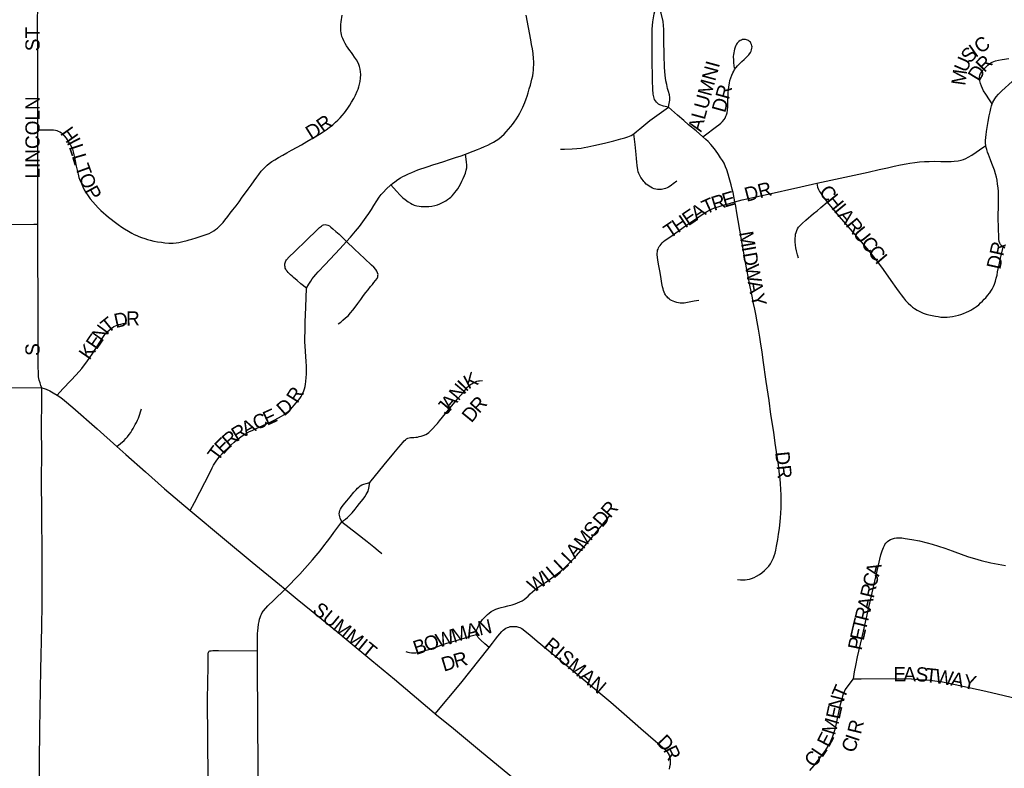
# Model space of a CAD drawing. Header units: feet. Extents: x 2113747 to 2516209, y 960708 to 1356798.
# Tile 69 of 206: x 2284900 to 2288369, y 1148190 to 1150828. Entities that reach past the tile are written whole.
import ezdxf

# ---------------------------------------------------------------- set-up
doc = ezdxf.new("R2010")
doc.units = ezdxf.units.FT
doc.header["$LTSCALE"] = 50
doc.header["$MEASUREMENT"] = 0
for name, color, linetype in [('0_Xref', 7, 'Continuous'), ('GM_X_City_Street', 251, 'Continuous'), ('GM_X_City_Street_Text', 251, 'Continuous')]:
    doc.layers.add(name, color=color, linetype=linetype)
doc.styles.add('Styledgn030', font='dgn030.shx')

# ---------------------------------------------------------------- blocks, each defined once
blk = doc.blocks.new('POR')
at = {"layer": 'GM_X_City_Street', "flags": 128}
for points in [[(2287185.4, 1150519.6), (2287168.4, 1150523.5), (2287155, 1150528.3), (2287150.9, 1150530.9), (2287147.6, 1150533.5), (2287143.6, 1150537.2), (2287139.8, 1150541.8), (2287137, 1150546.5), (2287135.1, 1150551.6), (2287132, 1150566.1), (2287130, 1150582.9), (2287129.1, 1150613.7), (2287129.1, 1150635.2), (2287128.6, 1150672.8), (2287128.2, 1150700.1), (2287128.3, 1150729.2), (2287128.5, 1150753.3), (2287128.3, 1150774.8), (2287128.3, 1150794.7), (2287130, 1150820.7), (2287135.2, 1150849.4), (2287148, 1150892)], [(2287185.4, 1150519.6), (2287188.4, 1150533.1), (2287190.1, 1150544.4), (2287190.1, 1150553.9), (2287189, 1150562.9), (2287185.5, 1150575), (2287182.5, 1150585.9), (2287179.4, 1150599.3), (2287176.4, 1150613.2), (2287173.9, 1150632.3), (2287171.8, 1150659.6), (2287170.1, 1150704.8), (2287169.9, 1150755.1), (2287169.2, 1150794.2), (2287166.4, 1150822), (2287160.4, 1150850.7), (2287148, 1150892)], [(2284963.8, 1150439.6), (2284963.8, 1150610.3), (2284963.9, 1150689.2), (2284963.3, 1150820.6), (2284964, 1150875.2)], [(2285496.7, 1150051.9), (2285506.2, 1150054.4), (2285521.3, 1150059.2), (2285536.1, 1150063.9), (2285546.5, 1150067.4), (2285557.4, 1150071.3), (2285567, 1150075.2), (2285575.9, 1150079.7), (2285583.4, 1150084), (2285589.8, 1150088.5), (2285596.5, 1150093.9), (2285603, 1150099.5), (2285608.7, 1150105.2), (2285616.5, 1150113.8), (2285623, 1150122.1), (2285633, 1150134.7), (2285641.7, 1150146), (2285651.2, 1150158.6), (2285662.1, 1150172.5), (2285673, 1150186.3), (2285684.2, 1150202.4), (2285695.6, 1150217.6), (2285705.1, 1150230.5), (2285715.1, 1150244.9), (2285725.9, 1150259.9), (2285735.1, 1150272.7), (2285742.5, 1150283.1), (2285751.2, 1150294.2), (2285757.7, 1150301.8), (2285764.4, 1150308.7), (2285772, 1150315.7), (2285779.3, 1150321.6), (2285788.5, 1150327.9), (2285799, 1150334.8), (2285812, 1150342.6), (2285827.2, 1150351.3), (2285840.9, 1150359), (2285857.2, 1150367.8), (2285877.1, 1150378.6), (2285892.3, 1150387.3), (2285911.4, 1150398.6), (2285926.2, 1150407.2), (2285944.5, 1150418.1), (2285956.2, 1150425), (2285968.7, 1150432.9), (2285979.6, 1150440.2), (2285990.3, 1150447.7), (2286001.8, 1150456.7), (2286013.1, 1150466.5), (2286021.3, 1150474.1), (2286029.2, 1150481.9), (2286036.5, 1150490.2), (2286044.4, 1150499.7), (2286050.4, 1150508.4), (2286055.6, 1150516.1), (2286062.6, 1150527), (2286069.1, 1150537.9), (2286077, 1150550.9), (2286082.6, 1150561.8), (2286089.2, 1150575.9), (2286092.2, 1150583.9), (2286094.7, 1150591.3), (2286097.4, 1150600.8), (2286099.6, 1150610.8), (2286100.8, 1150621.6), (2286101.5, 1150634.6), (2286100.9, 1150644.7), (2286099.5, 1150654.2), (2286097.4, 1150663), (2286095, 1150669.8), (2286091.1, 1150678.8), (2286086.6, 1150686.4), (2286080.1, 1150696), (2286073.5, 1150705.5), (2286068.8, 1150712), (2286063.4, 1150719.3), (2286057.5, 1150727.7), (2286051.9, 1150736.3), (2286046.9, 1150743.8), (2286041.9, 1150753.3), (2286038.1, 1150761.4), (2286035.4, 1150769.4), (2286033.6, 1150775.9), (2286032.3, 1150782), (2286031.5, 1150788.4), (2286031.1, 1150795), (2286031.1, 1150802.9), (2286031.5, 1150811.1), (2286032.4, 1150821), (2286035.7, 1150843.8)], [(2286470.1, 1150354.3), (2286497.1, 1150364.4), (2286512.4, 1150370.5), (2286524.1, 1150375.3), (2286537.5, 1150380.9), (2286549.7, 1150386.5), (2286559.4, 1150391.5), (2286569.2, 1150396.9), (2286578.8, 1150402.6), (2286587.9, 1150408.7), (2286597.9, 1150416.9), (2286606.6, 1150425.1), (2286614.4, 1150433.4), (2286622.2, 1150442.1), (2286629.9, 1150451.8), (2286635.7, 1150459), (2286641.8, 1150466.8), (2286649.9, 1150478.2), (2286656.6, 1150488.1), (2286662.1, 1150498.3), (2286667, 1150508.1), (2286672, 1150519.4), (2286679.2, 1150536.3), (2286683.9, 1150548.8), (2286687.4, 1150558.9), (2286691.3, 1150571), (2286695.3, 1150584.1), (2286699.3, 1150597.4), (2286702.2, 1150608.3), (2286704.8, 1150618.8), (2286707.4, 1150630), (2286709.2, 1150640.9), (2286710.1, 1150650.5), (2286710.5, 1150659.6), (2286710.9, 1150668.7), (2286710.9, 1150679.6), (2286710.1, 1150691.7), (2286708.4, 1150709.1), (2286706.2, 1150725.6), (2286703.6, 1150741.2), (2286700.5, 1150757.3), (2286684, 1150844.4)], [(2287306.5, 1150415.8), (2287321.1, 1150426.5), (2287345.4, 1150444.3), (2287355, 1150451.2), (2287363.3, 1150457.7), (2287370.2, 1150463.4), (2287376.3, 1150469.5), (2287381.4, 1150476.4), (2287384.9, 1150481.6), (2287388, 1150487.6), (2287390.1, 1150493.3), (2287391.9, 1150500.3), (2287393.6, 1150509), (2287394.8, 1150522.6), (2287394.9, 1150531.1), (2287394.9, 1150539.8), (2287395, 1150547.6), (2287395.4, 1150560.6), (2287395.8, 1150571.9), (2287396.7, 1150581.5), (2287398, 1150591.9), (2287400.2, 1150604.1), (2287402.4, 1150613.6), (2287405.3, 1150623.1), (2287408.9, 1150632.7), (2287412.4, 1150640.5), (2287415.4, 1150647), (2287418.8, 1150652.8), (2287423.7, 1150659.2), (2287428.9, 1150665.6), (2287436.7, 1150673.9), (2287444.5, 1150681.3), (2287452.5, 1150688.3), (2287461.9, 1150697.8), (2287468.6, 1150704.8), (2287474.4, 1150712.7), (2287476.7, 1150716.9), (2287478.5, 1150721.6), (2287479.9, 1150728), (2287480.1, 1150732.1), (2287479.7, 1150736.5), (2287478.5, 1150740.8), (2287476.2, 1150745.6), (2287474.1, 1150748.6), (2287471.2, 1150751.6), (2287467.6, 1150754.3), (2287464.5, 1150756), (2287460.6, 1150757.7), (2287456.7, 1150758.6), (2287451.9, 1150758.6), (2287446.8, 1150757.9), (2287442.4, 1150756.5), (2287437.7, 1150754.3), (2287433.7, 1150751.7), (2287430.7, 1150748.6), (2287427.9, 1150745.7), (2287425.4, 1150741.7), (2287423.2, 1150737.1), (2287420.7, 1150731.3), (2287418.5, 1150724.8), (2287416.6, 1150718.6), (2287415.4, 1150711.7), (2287414.6, 1150705.2), (2287414.1, 1150698.3), (2287414.6, 1150686.1), (2287415, 1150675.7), (2287416.7, 1150657.9)], [(2288326.4, 1150531.3), (2288316.3, 1150546.2), (2288303.3, 1150565.3), (2288295.9, 1150577.5), (2288291.6, 1150586.1), (2288288.5, 1150593.5), (2288285, 1150603.5), (2288282.3, 1150612.7), (2288281.6, 1150618.7), (2288281.6, 1150625.7), (2288282.9, 1150632.2), (2288285.5, 1150638.2), (2288288.5, 1150643.5), (2288292.4, 1150649.1), (2288296.8, 1150654.3), (2288301.1, 1150658.7), (2288305.9, 1150663.4), (2288311.2, 1150668.1), (2288316.3, 1150672.5), (2288321, 1150675.6), (2288326.3, 1150678.6), (2288332, 1150681.2), (2288337.6, 1150683.4), (2288348.5, 1150685.9), (2288361.6, 1150688), (2288384.6, 1150691.8)], [(2288326.4, 1150531.3), (2288328.9, 1150537.4), (2288331.7, 1150543), (2288335.4, 1150548.7), (2288340.5, 1150555.8), (2288348.9, 1150565.6), (2288360.4, 1150577.1), (2288396.3, 1150610.3), (2288409.6, 1150622.6)], [(2287064.2, 1150425.9), (2287073.3, 1150433.7), (2287085, 1150443.8), (2287105.4, 1150461), (2287120.2, 1150472.4), (2287185.4, 1150519.6)], [(2287306.5, 1150415.8), (2287283.5, 1150436.1), (2287256.4, 1150458), (2287239.7, 1150472.7), (2287217.7, 1150491.6), (2287185.4, 1150519.6)], [(2288304, 1150384.8), (2288302.7, 1150393.3), (2288302.4, 1150401.8), (2288303.2, 1150414.1), (2288304.5, 1150422.8), (2288306.3, 1150434.5), (2288308.8, 1150448.4), (2288312.3, 1150468.8), (2288315.8, 1150488.8), (2288318.8, 1150504), (2288321.5, 1150515.3), (2288324.1, 1150524.8), (2288326.4, 1150531.3)], [(2284964.2, 1150107), (2284964, 1150244.1), (2284963.7, 1150394.3), (2284963.8, 1150439.6)], [(2284963.8, 1150439.6), (2285004.3, 1150440.4), (2285014.4, 1150440.2), (2285019.5, 1150439.8), (2285025.7, 1150439.1), (2285031.3, 1150437.6), (2285035.7, 1150435.7), (2285041.3, 1150432.8), (2285047.3, 1150428.9), (2285051.7, 1150425), (2285056.9, 1150418.9), (2285063.5, 1150410.1), (2285072.5, 1150397), (2285077.9, 1150388.4), (2285082.1, 1150379.9), (2285085.7, 1150371.5), (2285088.7, 1150361.9), (2285091.3, 1150352.4), (2285093.3, 1150342.1), (2285095.7, 1150331.1), (2285099.4, 1150312.5), (2285102.4, 1150298.2), (2285105.9, 1150283.4), (2285108.8, 1150272.1), (2285113, 1150260.7), (2285117.2, 1150250.4), (2285121.9, 1150239.6), (2285127.6, 1150228.7), (2285133.4, 1150219), (2285141.2, 1150206.9), (2285148.2, 1150197.3), (2285157.5, 1150185.7), (2285166.8, 1150175.2), (2285176.3, 1150165), (2285185.3, 1150156.2), (2285195.3, 1150147.1), (2285203.1, 1150140.5), (2285213.1, 1150132.3), (2285222.4, 1150125.2), (2285232.8, 1150116.9), (2285246.5, 1150106.6), (2285259.8, 1150097.1), (2285269.1, 1150091), (2285283, 1150082.3), (2285295.1, 1150075.8), (2285303.8, 1150071.5), (2285312.1, 1150067.5), (2285319.9, 1150064), (2285328.6, 1150060.6), (2285340.3, 1150056.7), (2285350.3, 1150053.6), (2285360.1, 1150050.9), (2285372.9, 1150048), (2285385.7, 1150045.4), (2285399.3, 1150043.6), (2285411.7, 1150042.2), (2285425.4, 1150041), (2285440.6, 1150041), (2285451.4, 1150041.8), (2285461, 1150043.1), (2285474.9, 1150046.2), (2285490.1, 1150050.1), (2285496.7, 1150051.9)], [(2286805.1, 1150371.6), (2286819.6, 1150372.2), (2286846.6, 1150373.1), (2286862.6, 1150374), (2286877.6, 1150375.5), (2286889.1, 1150377.4), (2286901.7, 1150380), (2286923, 1150384.4), (2286960.4, 1150393.5), (2286992.9, 1150401.7), (2287018.1, 1150408.2), (2287031.4, 1150411.8), (2287042.4, 1150415.6), (2287053.7, 1150420.4), (2287064.2, 1150425.9)], [(2287214.8, 1150258.7), (2287202.1, 1150249.2), (2287196.9, 1150245.3), (2287191.7, 1150241.8), (2287186, 1150238.3), (2287180.8, 1150235.8), (2287174.8, 1150233.2), (2287170.6, 1150231.7), (2287166.1, 1150230.5), (2287161, 1150229.7), (2287156.1, 1150229.3), (2287151.2, 1150229.3), (2287146.5, 1150229.7), (2287141.6, 1150230.7), (2287135.7, 1150232.3), (2287129.2, 1150234.7), (2287123.1, 1150238), (2287117.8, 1150241), (2287112.7, 1150244.9), (2287107.5, 1150249), (2287102.7, 1150254), (2287099.2, 1150257.9), (2287096.2, 1150261.8), (2287092.7, 1150266.2), (2287088.7, 1150271.6), (2287084.5, 1150278.8), (2287081.2, 1150286), (2287078.8, 1150292.3), (2287077.4, 1150298.5), (2287075.2, 1150314.6), (2287074, 1150326.6), (2287073.2, 1150338.7), (2287072.1, 1150352.6), (2287068.4, 1150388.2), (2287064.2, 1150425.9)], [(2287419.6, 1150186.3), (2287417.2, 1150199.5), (2287413.3, 1150219), (2287410.3, 1150230.8), (2287406.5, 1150246.1), (2287400, 1150270.9), (2287396.1, 1150283.8), (2287391.4, 1150298.6), (2287387, 1150309.9), (2287381.4, 1150322), (2287376.2, 1150331.6), (2287369.5, 1150341.6), (2287361.9, 1150353.3), (2287351.2, 1150368), (2287341.5, 1150380.2), (2287334.5, 1150388.5), (2287325.4, 1150398.5), (2287317.8, 1150406), (2287306.5, 1150415.8)], [(2287708.2, 1150251.8), (2287888.8, 1150291.3), (2287927.9, 1150300), (2287957, 1150306.5), (2287981.3, 1150312.1), (2288002.6, 1150316.5), (2288023.4, 1150320.4), (2288036, 1150322.5), (2288053.9, 1150325.1), (2288069.9, 1150326.9), (2288087.7, 1150328.1), (2288103.8, 1150328.6), (2288122, 1150329), (2288145.5, 1150328.6), (2288161.5, 1150328.5), (2288181.5, 1150328.5), (2288192.4, 1150329), (2288205.8, 1150330.7), (2288217.1, 1150333.3), (2288225.4, 1150335.9), (2288232.8, 1150338.9), (2288241.9, 1150343.7), (2288254.9, 1150351.1), (2288296.6, 1150379.7), (2288304, 1150384.8)], [(2288365, 1150026.4), (2288361.7, 1150028.9), (2288358.9, 1150032.2), (2288355.1, 1150036.3), (2288352.5, 1150040.2), (2288350.5, 1150046.7), (2288349.5, 1150054.1), (2288349.1, 1150062.4), (2288348.3, 1150091.5), (2288347.4, 1150133.9), (2288347.8, 1150174.8), (2288348.2, 1150209.2), (2288347.8, 1150222.2), (2288346.8, 1150235.8), (2288345.2, 1150249.1), (2288343.2, 1150262.2), (2288340.9, 1150273.4), (2288338.1, 1150284.9), (2288334, 1150298.2), (2288329.7, 1150310), (2288325.3, 1150321.2), (2288320.1, 1150334.6), (2288313.1, 1150352.9), (2288310.1, 1150361.1), (2288306.9, 1150370.8), (2288305.3, 1150377.2), (2288304, 1150384.8)], [(2286207, 1150245.6), (2286227, 1150224), (2286240.4, 1150209.7), (2286250.4, 1150200.6), (2286258.3, 1150193.9), (2286268.2, 1150186.6), (2286277.4, 1150181), (2286283, 1150177.9), (2286289.9, 1150174.9), (2286299, 1150172.3), (2286306.8, 1150170.6), (2286314.2, 1150169.7), (2286320.8, 1150169.3), (2286330.3, 1150169.3), (2286341.6, 1150169.7), (2286352.4, 1150171), (2286362.9, 1150173.1), (2286372, 1150176), (2286380.2, 1150179.2), (2286387.6, 1150182.2), (2286394.1, 1150185.7), (2286401.5, 1150190.1), (2286407.6, 1150194), (2286413.7, 1150198.6), (2286418.5, 1150202.7), (2286423.7, 1150207.7), (2286429.3, 1150213.9), (2286433.2, 1150219.1), (2286438.4, 1150225.7), (2286443.2, 1150232.6), (2286448.4, 1150240.8), (2286453.7, 1150250.8), (2286458, 1150259.5), (2286462.4, 1150268.6), (2286466.7, 1150278.6), (2286470.2, 1150287.3), (2286473.2, 1150297.7), (2286475, 1150306.4), (2286475.2, 1150315.4), (2286474.6, 1150326.8), (2286470.1, 1150354.3)], [(2286207, 1150245.6), (2286213.7, 1150251.2), (2286221.8, 1150257.3), (2286231.8, 1150264.4), (2286241.3, 1150270.3), (2286250.4, 1150275.5), (2286258.3, 1150279.4), (2286269.6, 1150284.6), (2286281.3, 1150289.8), (2286291.7, 1150294.2), (2286303, 1150298.5), (2286313.4, 1150302.4), (2286324.7, 1150306.3), (2286339.5, 1150311.1), (2286355.1, 1150316.3), (2286375.8, 1150322.8), (2286393.8, 1150328.4), (2286413.8, 1150334.9), (2286435.9, 1150342.4), (2286455, 1150348.9), (2286470.1, 1150354.3)], [(2286051.3, 1150046.4), (2286065.2, 1150061.5), (2286083.3, 1150082.8), (2286096.6, 1150099.4), (2286108.5, 1150115.3), (2286120.7, 1150131.8), (2286129.8, 1150145.3), (2286138.9, 1150158.7), (2286147.6, 1150173.1), (2286158, 1150189.6), (2286166.3, 1150202.3), (2286173.7, 1150211.7), (2286181.5, 1150220.8), (2286191.5, 1150231.2), (2286207, 1150245.6)], [(2287419.6, 1150186.3), (2287445.4, 1150193), (2287467.1, 1150198.2), (2287493.7, 1150204.2), (2287525.8, 1150211.2), (2287651.4, 1150239.4), (2287708.2, 1150251.8)], [(2287708.2, 1150251.8), (2287709.4, 1150244.7), (2287711.1, 1150238.3), (2287714.2, 1150230), (2287717.6, 1150223), (2287721.1, 1150217.4), (2287728, 1150207), (2287744.9, 1150184.6)], [(2287183.2, 1150056.7), (2287198.8, 1150068), (2287245.2, 1150101.5), (2287293.1, 1150133.9), (2287307.7, 1150143.9), (2287319.6, 1150151.3), (2287330, 1150156.9), (2287337.7, 1150160.4), (2287348.1, 1150164.8), (2287361.3, 1150169.1), (2287375.2, 1150173.4), (2287400.8, 1150180.8), (2287419.6, 1150186.3)], [(2287429.1, 1148854.8), (2287438.9, 1148854.3), (2287448, 1148854), (2287455.4, 1148854.3), (2287463.2, 1148855.2), (2287471.5, 1148856.9), (2287478.7, 1148859.2), (2287488, 1148862.5), (2287496.1, 1148866.5), (2287506.8, 1148872.8), (2287514.5, 1148878.6), (2287523.5, 1148886.4), (2287532, 1148894.7), (2287538.7, 1148902.5), (2287545, 1148910.5), (2287549.2, 1148917.6), (2287552.6, 1148924), (2287555.8, 1148931.1), (2287558.6, 1148938.7), (2287561.4, 1148948.1), (2287564, 1148958.9), (2287566.6, 1148973.2), (2287570.6, 1148996.3), (2287573.6, 1149014.5), (2287576.7, 1149035.3), (2287579.3, 1149059.2), (2287580.6, 1149073.1), (2287581.5, 1149089.4), (2287582.3, 1149108.3), (2287582.8, 1149131.7), (2287582.3, 1149152.6), (2287581.5, 1149174), (2287580.2, 1149192.5), (2287578.9, 1149210.3), (2287577, 1149226), (2287572.9, 1149259.4), (2287568.5, 1149290.2), (2287561.8, 1149336.2), (2287556.4, 1149374.5), (2287546.8, 1149436.7), (2287539.9, 1149486.5), (2287530.4, 1149553), (2287519.7, 1149627.9), (2287515.3, 1149657.6), (2287511.4, 1149685), (2287507.5, 1149709.7), (2287503.1, 1149737.8), (2287498.4, 1149763.6), (2287493.2, 1149790.9), (2287489.7, 1149808.4), (2287485.7, 1149827.9), (2287480.6, 1149853.9), (2287472.8, 1149893), (2287457.3, 1149972.6), (2287441.3, 1150059.7), (2287426.5, 1150147.5), (2287422.6, 1150170.5), (2287419.6, 1150186.3)], [(2287643.8, 1149988.1), (2287640.8, 1149999.8), (2287637.3, 1150013.5), (2287634.8, 1150024.1), (2287633, 1150033.7), (2287632.2, 1150044.9), (2287632.1, 1150052.6), (2287632.2, 1150058.4), (2287632.8, 1150065.7), (2287633.7, 1150072.4), (2287635.4, 1150078.5), (2287637.8, 1150085.3), (2287640.4, 1150090.6), (2287644.3, 1150096.6), (2287649.1, 1150102.7), (2287656.5, 1150110.1), (2287669.5, 1150121.4), (2287696.9, 1150144.8), (2287709.1, 1150154.8), (2287723, 1150166.5), (2287744.9, 1150184.6)], [(2287744.9, 1150184.6), (2287786.7, 1150134.5), (2287856.5, 1150054.5), (2287871.3, 1150037.6), (2287883.4, 1150023.2), (2287896, 1150007.6), (2287908.2, 1149991.9), (2287922, 1149974.6), (2287942.4, 1149947.6), (2287969.3, 1149909), (2287989.2, 1149880.5), (2287998, 1149868.1), (2288004.9, 1149858.6), (2288013.2, 1149847.7), (2288021.1, 1149838.3), (2288030.1, 1149828.6), (2288039.4, 1149820.4), (2288045.7, 1149815.2), (2288051.9, 1149810.9), (2288062.2, 1149804.3), (2288073.1, 1149798.6), (2288083.1, 1149794.3), (2288093.5, 1149790.4), (2288102.6, 1149787.8), (2288114.7, 1149785.2), (2288126.5, 1149783), (2288135.6, 1149781.7), (2288145.6, 1149780.3), (2288156.9, 1149779.9), (2288167.3, 1149780.3), (2288176.9, 1149781.2), (2288186, 1149782.5), (2288196.8, 1149784.7), (2288207.3, 1149787.3), (2288215.5, 1149789.5), (2288225.5, 1149792.9), (2288235.3, 1149797), (2288243.7, 1149800.7), (2288250.7, 1149804.6), (2288257.9, 1149808.9), (2288264.2, 1149812.9), (2288271.1, 1149817.5), (2288278.5, 1149823.3), (2288285.5, 1149830), (2288292.4, 1149836.7), (2288298, 1149842.8), (2288303.5, 1149848.5), (2288309.8, 1149855.8), (2288317.7, 1149865.6), (2288321.9, 1149871.9), (2288326.1, 1149878.9), (2288330.6, 1149887.5), (2288333.8, 1149896.2), (2288337.6, 1149907.1), (2288340.7, 1149917.5), (2288343.2, 1149927.9), (2288345.4, 1149939.4), (2288350.6, 1149964.8), (2288355.9, 1149987.8), (2288360.2, 1150006.1), (2288365, 1150026.4)], [(2284495.4, 1150103.1), (2284544.5, 1150103.9), (2284681.4, 1150105.8), (2284809.6, 1150106.1), (2284949.3, 1150107), (2284964.2, 1150107)], [(2284977.7, 1149530.8), (2284974.6, 1149539.1), (2284971.6, 1149547.8), (2284968.6, 1149558.2), (2284966.8, 1149569.1), (2284964.8, 1149619.3), (2284964.5, 1149670.6), (2284964.8, 1149752.7), (2284964.6, 1149856.7), (2284964.4, 1149981.8), (2284964.2, 1150107)], [(2285910.1, 1149881.6), (2285891, 1149896.8), (2285877.5, 1149908.6), (2285864.4, 1149919.8), (2285860.2, 1149923.8), (2285854.5, 1149929), (2285849.8, 1149933.3), (2285846.3, 1149936.8), (2285842, 1149941.6), (2285839.1, 1149945.9), (2285837.6, 1149949), (2285835.7, 1149952.7), (2285834.8, 1149956.6), (2285834, 1149960.2), (2285833.7, 1149964.2), (2285834.3, 1149967.9), (2285835, 1149971.6), (2285836.4, 1149975.1), (2285838, 1149978.5), (2285840.2, 1149981.7), (2285849.8, 1149992.1), (2285868, 1150010.2), (2285911.2, 1150052.4), (2285946.6, 1150086.2), (2285956.6, 1150095.7), (2285962.8, 1150100.8), (2285966.7, 1150103.5), (2285970.6, 1150105.2), (2285975.9, 1150106.3), (2285980.5, 1150105.7), (2285985.3, 1150104.4), (2285991, 1150101.3), (2285996.6, 1150097), (2286003.5, 1150091.1), (2286013.5, 1150082.2), (2286025.3, 1150072.2), (2286036.5, 1150061.8), (2286051.3, 1150046.4)], [(2285910.1, 1149881.6), (2285919.1, 1149896.1), (2285926, 1149907), (2285930.8, 1149914.4), (2285936.4, 1149922.2), (2285943, 1149930), (2285952.1, 1149940), (2285976, 1149965.3), (2286027.5, 1150020.4), (2286051.3, 1150046.4)], [(2286021.6, 1149756.1), (2286030.8, 1149762.5), (2286039, 1149769), (2286048.2, 1149777.2), (2286056.8, 1149785), (2286065.5, 1149794.6), (2286073.8, 1149804.1), (2286082.2, 1149814.5), (2286091.2, 1149827.4), (2286102.1, 1149842.3), (2286111.6, 1149855.6), (2286119.8, 1149866.2), (2286127.7, 1149876.2), (2286136.4, 1149887.9), (2286142.4, 1149895.3), (2286148.1, 1149902.2), (2286153.3, 1149909.2), (2286159, 1149916.6), (2286161.5, 1149922.2), (2286162.3, 1149926.1), (2286162.4, 1149930.3), (2286161.1, 1149935.7), (2286158.1, 1149942.2), (2286154.9, 1149947.5), (2286148, 1149955.5), (2286139.4, 1149963.4), (2286114.2, 1149986.5), (2286079.1, 1150019.9), (2286051.3, 1150046.4)], [(2287292.2, 1149839), (2287276, 1149835.6), (2287259.1, 1149832.1), (2287247.1, 1149830), (2287240.9, 1149829.1), (2287233.9, 1149828.9), (2287227.4, 1149829.1), (2287220.9, 1149830.1), (2287214.8, 1149831.3), (2287208.1, 1149833.4), (2287201.8, 1149836.1), (2287196.1, 1149838.8), (2287191.8, 1149841.3), (2287187.9, 1149844.3), (2287184, 1149847.8), (2287180.7, 1149851.1), (2287177.9, 1149854.3), (2287175.3, 1149858.2), (2287173.1, 1149862.2), (2287170.4, 1149867.8), (2287168.4, 1149873.5), (2287166.6, 1149879.5), (2287164.9, 1149886.9), (2287162.7, 1149898.7), (2287160.1, 1149914.7), (2287156.2, 1149937.3), (2287151.9, 1149960.3), (2287148.2, 1149980.9), (2287146.7, 1149991.1), (2287145.9, 1149998.9), (2287145.9, 1150004.2), (2287146.7, 1150010.7), (2287147.6, 1150015.4), (2287148.8, 1150020), (2287150.6, 1150024.6), (2287153.2, 1150029.4), (2287155.9, 1150032.8), (2287159.6, 1150037.2), (2287163.7, 1150041.5), (2287168.5, 1150045.9), (2287174.5, 1150050.6), (2287183.2, 1150056.7)], [(2288370.8, 1150022.4), (2288365.4, 1150026.1), (2288365, 1150026.4)], [(2285897.5, 1149512.1), (2285900.9, 1149519.7), (2285903.1, 1149526.7), (2285905.2, 1149534.9), (2285907, 1149544.1), (2285908.3, 1149552.8), (2285909.5, 1149567.1), (2285910, 1149578.8), (2285910.5, 1149590.4), (2285910.1, 1149607), (2285908.9, 1149623.3), (2285907.9, 1149640.9), (2285906.6, 1149658.7), (2285905.2, 1149678.7), (2285904.9, 1149691.7), (2285904.9, 1149705.6), (2285905.6, 1149732.2), (2285906.2, 1149762), (2285907.5, 1149815), (2285910.1, 1149881.6)], [(2285031.5, 1149504.8), (2285051.9, 1149526.9), (2285080.5, 1149556.5), (2285099.4, 1149576.9), (2285119, 1149599.1), (2285138.7, 1149625.4), (2285155.3, 1149649.9), (2285168.1, 1149668.9), (2285182.2, 1149692), (2285190.6, 1149705.1), (2285195.3, 1149711.9), (2285200, 1149718.5), (2285204.4, 1149723.7), (2285208.6, 1149728.4), (2285214.8, 1149734.1), (2285220.5, 1149738.8), (2285226.1, 1149742.7), (2285231.9, 1149746.3), (2285237.8, 1149749.2), (2285243.8, 1149751.8), (2285248.7, 1149753.6), (2285256.4, 1149755.6), (2285264.3, 1149757.1), (2285275.9, 1149758)], [(2286184, 1149259.4), (2286218.1, 1149300.6), (2286235.3, 1149321.9), (2286243.5, 1149331.4), (2286249.4, 1149338.6), (2286254.8, 1149344), (2286258.9, 1149347.7), (2286263.1, 1149350.5), (2286267.1, 1149352.8), (2286271.7, 1149354.4), (2286276.5, 1149355.5), (2286282.2, 1149356.2), (2286288.2, 1149356.1), (2286295.2, 1149356.6), (2286301.3, 1149357.4), (2286307.4, 1149358.7), (2286314.3, 1149360.5), (2286321.7, 1149362.5), (2286330.7, 1149366.4), (2286336.5, 1149370), (2286341.4, 1149373.8), (2286347.8, 1149379.6), (2286355.7, 1149387.3), (2286365.1, 1149398.2), (2286371.6, 1149405.2), (2286379.4, 1149414.5), (2286444, 1149493.1), (2286453.8, 1149505), (2286464.2, 1149517.2), (2286471.5, 1149525.7), (2286478.2, 1149532.7), (2286482.7, 1149537.6), (2286488.5, 1149542.4), (2286492.4, 1149545.4), (2286497.2, 1149548.4), (2286501.4, 1149550.5), (2286505.9, 1149552.3), (2286510.6, 1149553.9), (2286515.9, 1149555.3), (2286520.2, 1149555.8), (2286530, 1149556.1)], [(2284496.6, 1149529.6), (2284657.1, 1149530.6), (2284806.5, 1149531.4), (2284977.7, 1149530.8)], [(2284967.7, 1147977), (2284968.8, 1148098.7), (2284971.1, 1148327.1), (2284974.7, 1148537.7), (2284977.8, 1148688.4), (2284979.1, 1148768.3), (2284979.6, 1148850.8), (2284979.6, 1148941.5), (2284977.7, 1149086.9), (2284977.2, 1149209.9), (2284977.6, 1149296.7), (2284977.3, 1149394.4), (2284977.6, 1149481.3), (2284977.7, 1149530.8)], [(2284977.7, 1149530.8), (2284985.9, 1149528.7), (2284993.3, 1149526), (2285006.3, 1149520), (2285018.5, 1149513), (2285031.5, 1149504.8)], [(2285031.5, 1149504.8), (2285044.5, 1149496.1), (2285058, 1149486.1), (2285087.5, 1149461.3), (2285172.6, 1149386.5), (2285242.7, 1149323.8)], [(2285500.9, 1149098.6), (2285515.5, 1149126.9), (2285570.8, 1149233.7), (2285577.7, 1149248.5), (2285582.5, 1149258), (2285587, 1149265.5), (2285594.2, 1149275.9), (2285602.4, 1149286.7), (2285613, 1149297.9), (2285621.6, 1149307.1), (2285632.9, 1149318.4), (2285645, 1149330.2), (2285655.5, 1149339.2), (2285664.6, 1149347), (2285674.1, 1149354.4), (2285684.1, 1149361.3), (2285692.8, 1149367), (2285701.8, 1149372), (2285710.2, 1149376.5), (2285719.3, 1149380.9), (2285730.8, 1149386.4), (2285744.1, 1149392.6), (2285759.3, 1149399.5), (2285777.5, 1149407.8), (2285796.2, 1149416.9), (2285811.4, 1149424.7), (2285822.4, 1149431.1), (2285830.1, 1149436), (2285837.9, 1149441.2), (2285846.2, 1149447.7), (2285854, 1149454.6), (2285861.3, 1149462.9), (2285867.4, 1149469.8), (2285874.4, 1149478.1), (2285881.8, 1149487.2), (2285887, 1149493.7), (2285891.3, 1149500.7), (2285894.8, 1149506.7), (2285897.5, 1149512.1)], [(2285242.7, 1149323.8), (2285267.6, 1149345.3), (2285274.5, 1149352.7), (2285279.7, 1149358.3), (2285286.2, 1149366.6), (2285291, 1149373.1), (2285295.4, 1149380.1), (2285299.7, 1149387.4), (2285303.6, 1149394.8), (2285307.1, 1149401.3), (2285311, 1149408.7), (2285314.9, 1149417), (2285318, 1149424.3), (2285320.6, 1149430.8), (2285323.3, 1149437.9), (2285325.8, 1149445.6), (2285329.2, 1149456.4)], [(2285242.7, 1149323.8), (2285273.7, 1149296), (2285342.7, 1149234.2), (2285410, 1149175), (2285500.9, 1149098.6)], [(2286133, 1149196.7), (2286184, 1149259.4)], [(2286034.9, 1149058.7), (2286029.6, 1149070.8), (2286027.5, 1149076), (2286026.2, 1149081.7), (2286025.7, 1149086.4), (2286026.6, 1149092.1), (2286028.4, 1149098.2), (2286030.5, 1149103.4), (2286034, 1149109.4), (2286040.1, 1149117.3), (2286052.3, 1149132), (2286064.4, 1149146.4), (2286077.7, 1149163), (2286084.9, 1149171.1), (2286090.1, 1149176.7), (2286094.4, 1149181.1), (2286099.6, 1149185), (2286105.7, 1149188.4), (2286112.7, 1149191.5), (2286120.5, 1149193.7), (2286133, 1149196.7)], [(2286034.9, 1149058.7), (2286041.3, 1149063.3), (2286047.8, 1149068), (2286055.2, 1149074.1), (2286063, 1149081.5), (2286071.3, 1149090.6), (2286081.7, 1149103.2), (2286088.7, 1149112), (2286097.4, 1149122.9), (2286110, 1149138.7), (2286116, 1149147), (2286121.2, 1149154.8), (2286124.3, 1149160.5), (2286127.3, 1149167), (2286129.9, 1149177), (2286133, 1149196.7)], [(2285500.9, 1149098.6), (2285621.9, 1148997.4), (2285719.3, 1148916.5), (2285814.9, 1148837.3), (2285835.2, 1148820.6)], [(2285835.2, 1148820.6), (2285886.7, 1148874.3), (2285932.1, 1148924.2), (2285944.3, 1148939.4), (2285958.2, 1148956.8), (2285971.7, 1148973.7), (2285984.7, 1148990.2), (2285996, 1149005.4), (2286007.3, 1149021), (2286034.9, 1149058.7)], [(2286034.9, 1149058.7), (2286087, 1149018.3), (2286124.7, 1148989.2), (2286148.2, 1148970.6), (2286163.3, 1148957.9), (2286176.4, 1148946.6)], [(2286723.6, 1148825.3), (2286728.7, 1148829.1), (2286743.7, 1148839.4), (2286759.3, 1148849.8), (2286780, 1148864.4), (2286793.6, 1148875), (2286808.4, 1148886.7), (2286821.4, 1148898.4), (2286835, 1148911.1), (2286847.9, 1148924.5), (2286862.1, 1148939.5), (2286877.4, 1148957), (2286898.1, 1148982.2), (2286927, 1149016.9), (2286981.8, 1149083.2)], [(2287837.8, 1148505.5), (2287841.6, 1148529.8), (2287845.7, 1148552.4), (2287851.9, 1148582.3), (2287866.7, 1148647.5), (2287885.6, 1148730.7), (2287934.3, 1148941.6), (2287936.4, 1148949.6), (2287938.6, 1148956.3), (2287940.8, 1148962.6), (2287943, 1148968), (2287946.3, 1148974.9), (2287948.5, 1148978.6), (2287951.5, 1148982.8), (2287954.3, 1148986.2), (2287957.9, 1148989.5), (2287961.5, 1148992.3), (2287967.5, 1148995.7), (2287974.9, 1148998.9), (2287982.5, 1149000.7), (2287989.6, 1149001.8), (2287994.2, 1149002.2), (2287999.1, 1149002.3), (2288007.9, 1149001.7), (2288019.9, 1149000.1), (2288042.8, 1148996.5), (2288070.4, 1148991), (2288097.6, 1148984.6), (2288114.6, 1148980.1), (2288136.8, 1148973.1), (2288159.2, 1148965.5), (2288185.4, 1148956.3), (2288225.7, 1148941.5), (2288242.6, 1148935.3), (2288264, 1148928.7), (2288287.4, 1148922.1), (2288321, 1148914.5), (2288372.9, 1148904.6)], [(2285737.4, 1148604.1), (2285737.6, 1148656.4), (2285737.8, 1148664.4), (2285738.6, 1148674.8), (2285739.8, 1148685.4), (2285741.7, 1148697.4), (2285743.4, 1148707.6), (2285745.2, 1148715.6), (2285746.9, 1148721.7), (2285750, 1148728.7), (2285752.1, 1148733.5), (2285754.7, 1148738.6), (2285759, 1148744.5), (2285774.6, 1148762.3), (2285795.1, 1148782.8), (2285835.2, 1148820.6)], [(2285835.2, 1148820.6), (2285877.9, 1148785.9), (2285951.2, 1148725.8), (2286027.5, 1148663.4)], [(2286509.8, 1148661.5), (2286509.5, 1148666.5), (2286509.5, 1148671.5), (2286510.9, 1148678.7), (2286513.9, 1148686.3), (2286517.5, 1148693.7), (2286520.8, 1148700.6), (2286525.6, 1148707.5), (2286530.8, 1148714.5), (2286536.3, 1148720.5), (2286541.7, 1148726.2), (2286548, 1148732), (2286553.4, 1148736.8), (2286560.9, 1148741.9), (2286567.7, 1148746.1), (2286577.3, 1148750.3), (2286587.6, 1148754), (2286596, 1148756.3), (2286606.8, 1148758.9), (2286620.3, 1148762.2), (2286635.1, 1148766.4), (2286645.1, 1148769.6), (2286653.7, 1148772.7), (2286662.4, 1148776.5), (2286669.8, 1148780.2), (2286676.8, 1148784.3), (2286684.5, 1148790.5), (2286691.1, 1148796.9), (2286698.3, 1148804.4), (2286706.7, 1148812.1), (2286715.9, 1148819.5), (2286723.6, 1148825.3)], [(2286554.4, 1148615.1), (2286566, 1148630.9), (2286576.3, 1148645), (2286584.2, 1148655.2), (2286591.2, 1148664.3), (2286598.1, 1148671.7), (2286603.3, 1148676.3), (2286608.1, 1148680.4), (2286613.2, 1148683.2), (2286618.6, 1148686.1), (2286623.3, 1148687.8), (2286628.5, 1148689.1), (2286633.1, 1148689.7), (2286639, 1148689.9), (2286645.1, 1148689.9), (2286650.7, 1148689.1), (2286657, 1148687.7), (2286662.4, 1148685.6), (2286668.5, 1148682.5), (2286674.1, 1148678.6), (2286681.1, 1148673.4), (2286697.1, 1148659.9), (2286723.1, 1148638.2), (2286821.3, 1148556.4), (2286982.7, 1148422.3), (2287038.7, 1148373.6), (2287087.8, 1148330.2), (2287114.7, 1148307.2), (2287140.3, 1148285), (2287156.8, 1148271.1), (2287166.8, 1148262.4), (2287172.4, 1148257.2), (2287176.8, 1148252.9), (2287180.7, 1148248.1), (2287184.6, 1148242.4), (2287187.6, 1148236.5), (2287190.2, 1148228.1), (2287191.5, 1148220.3), (2287191.9, 1148212.9), (2287191.1, 1148203.3), (2287189.8, 1148195.1), (2287187.6, 1148187.3)], [(2286027.5, 1148663.4), (2286057.2, 1148639), (2286140.3, 1148570.2), (2286219.9, 1148504.2), (2286360.1, 1148385.4), (2286364.2, 1148382.1)], [(2286260.5, 1148601.4), (2286267.2, 1148598.9), (2286273.7, 1148597.5), (2286280.7, 1148596.5), (2286288.4, 1148596.2), (2286296.1, 1148597.2), (2286303.2, 1148598.4), (2286311.6, 1148600.2), (2286327.1, 1148604.5), (2286341.4, 1148608.8), (2286354.7, 1148613.2), (2286369.2, 1148617.9), (2286385.3, 1148623.6), (2286405.3, 1148630.5), (2286423, 1148636.1), (2286437.4, 1148640.5), (2286453.9, 1148645.2), (2286473.5, 1148650.9), (2286490.8, 1148656.1), (2286509.8, 1148661.5)], [(2286554.4, 1148615.1), (2286539, 1148628.5), (2286524.2, 1148641.3), (2286519.1, 1148646.7), (2286515.3, 1148651), (2286512.6, 1148655), (2286511.2, 1148658.2), (2286509.8, 1148661.5)], [(2285563.7, 1148148.8), (2285563.7, 1148152.1), (2285562, 1148432.8), (2285563.5, 1148549.6), (2285563.9, 1148577.5), (2285564.1, 1148587.9), (2285564.2, 1148595.3), (2285564.7, 1148598.3), (2285565.8, 1148600.9), (2285567.7, 1148602.5), (2285570.1, 1148603.6), (2285574.5, 1148604.3), (2285579.9, 1148604.5), (2285592.2, 1148604.5), (2285600.7, 1148604.5), (2285737.4, 1148604.1)], [(2285740.1, 1148148.8), (2285738.6, 1148404.3), (2285737.9, 1148515.7), (2285737.4, 1148604.1)], [(2286364.2, 1148382.1), (2286454.4, 1148490.4), (2286554.4, 1148615.1)], [(2287683.4, 1148181.8), (2287698.9, 1148199.3), (2287736.4, 1148249.5), (2287754.3, 1148277.7), (2287764.1, 1148299.1), (2287773.6, 1148331), (2287792.1, 1148414.5), (2287801.5, 1148448.6), (2287808.7, 1148466.1), (2287837.8, 1148505.5)], [(2287837.8, 1148505.5), (2287865.1, 1148505.5), (2287996.2, 1148505.8), (2288042.1, 1148504.7), (2288069.4, 1148503.1), (2288105.9, 1148500.1), (2288151.5, 1148494), (2288196.2, 1148485.6), (2288303.3, 1148461.8), (2288517.6, 1148411.3), (2288577.8, 1148395.9)], [(2286364.2, 1148382.1), (2286421.2, 1148335.5), (2286519.7, 1148253.8), (2286726.4, 1148083.1), (2286828.3, 1147999), (2286924.6, 1147920.3), (2286960.6, 1147894)]]:
    blk.add_lwpolyline(points, dxfattribs=at)
at = {"layer": 'GM_X_City_Street_Text', "char_height": 50, "attachment_point": 7, "line_spacing_factor": 0.8, "style": 'Styledgn030'}
for s, insert, rotation in [('{\\Fdgn000|c0;\\C256;ST}', (2284970.9, 1150717), 90), ('{\\Fdgn000|c0;\\C256;C}', (2288285, 1150705.6), 35.455), ('{\\Fdgn000|c0;\\C256;S}', (2288248.1, 1150671), 47.7833), ('{\\Fdgn000|c0;\\C256;I}', (2288267, 1150692.8), 35.4361), ('{\\Fdgn000|c0;\\C256;U}', (2288236.1, 1150638.8), 66.7899), ('{\\Fdgn000|c0;\\C256;R}', (2288298.6, 1150639.8), 45.8587), ('{\\Fdgn000|c0;\\C256;ALUMNI}', (2287302.1, 1150430.1), 74.7418), ('{\\Fdgn000|c0;\\C256;M}', (2288231, 1150594.2), 82.1069), ('{\\Fdgn000|c0;\\C256;D}', (2288279.6, 1150607.5), 58.414), ('{\\Fdgn000|c0;\\C256;DR}', (2287385.1, 1150497.9), 74.474), ('{\\Fdgn000|c0;\\C256;LINCOLN}', (2284970.9, 1150268.3), 90), ('{\\Fdgn000|c0;\\C256;R}', (2285968, 1150428.9), 35.44), ('{\\Fdgn000|c0;\\C256;H}', (2285040.9, 1150427.9), 305.5453), ('{\\Fdgn000|c0;\\C256;D}', (2285927.1, 1150403.2), 31.8896), ('{\\Fdgn000|c0;\\C256;I}', (2285064.3, 1150395.7), 297.445), ('{\\Fdgn000|c0;\\C256;L}', (2285072.5, 1150380.6), 288.1153), ('{\\Fdgn000|c0;\\C256;L}', (2285083.2, 1150348.1), 286.1706), ('{\\Fdgn000|c0;\\C256;T}', (2285094.3, 1150310.2), 289.6874), ('{\\Fdgn000|c0;\\C256;O}', (2285106.8, 1150275.5), 290.9731), ('{\\Fdgn000|c0;\\C256;P}', (2285126.4, 1150226), 298.4683), ('{\\Fdgn000|c0;\\C256;DR}', (2287460.8, 1150186), 14.7578), ('{\\Fdgn000|c0;\\C256;C}', (2287712.9, 1150219.6), 309.2023), ('{\\Fdgn000|c0;\\C256;T}', (2287317, 1150141), 24.2066), ('{\\Fdgn000|c0;\\C256;R}', (2287345.8, 1150154.2), 17.3135), ('{\\Fdgn000|c0;\\C256;E}', (2287383.2, 1150165.8), 16.5422), ('{\\Fdgn000|c0;\\C256;H}', (2287737.9, 1150188.9), 309.1787), ('{\\Fdgn000|c0;\\C256;A}', (2287284.6, 1150119), 33.5022), ('{\\Fdgn000|c0;\\C256;I}', (2287765.7, 1150154.8), 309.2069), ('{\\Fdgn000|c0;\\C256;H}', (2287219.2, 1150074.8), 34.1022), ('{\\Fdgn000|c0;\\C256;E}', (2287255.7, 1150099.5), 34.1015), ('{\\Fdgn000|c0;\\C256;A}', (2287779.6, 1150137.8), 309.1956), ('{\\Fdgn000|c0;\\C256;R}', (2287807.4, 1150103.7), 309.1869), ('{\\Fdgn000|c0;\\C256;T}', (2287190.1, 1150055.1), 34.1145), ('{\\Fdgn000|c0;\\C256;U}', (2287832.4, 1150073), 309.2006), ('{\\Fdgn000|c0;\\C256;M}', (2287434, 1150077.8), 280.0312), ('{\\Fdgn000|c0;\\C256;C}', (2287860.2, 1150038.9), 309.1869), ('{\\Fdgn000|c0;\\C256;I}', (2287443.2, 1150025.8), 280.0544), ('{\\Fdgn000|c0;\\C256;C}', (2287885.1, 1150008.4), 308.565), ('{\\Fdgn000|c0;\\C256;DR}', (2288354.3, 1149945.5), 77.4673), ('{\\Fdgn000|c0;\\C256;D}', (2287447.1, 1150004.1), 280.0409), ('{\\Fdgn000|c0;\\C256;I}', (2287911.3, 1149975.5), 310.5405), ('{\\Fdgn000|c0;\\C256;W}', (2287454.7, 1149960.8), 280.0417), ('{\\Fdgn000|c0;\\C256;A}', (2287464.8, 1149903.9), 280.498), ('{\\Fdgn000|c0;\\C256;Y}', (2287473.8, 1149856.3), 284.0477), ('{\\Fdgn000|c0;\\C256;T}', (2285210.7, 1149720.2), 38.6897), ('{\\Fdgn000|c0;\\C256;D}', (2285238.2, 1149741.3), 12.2657), ('{\\Fdgn000|c0;\\C256;R}', (2285275.3, 1149749.9), 0.9229), ('{\\Fdgn000|c0;\\C256;N}', (2285189.9, 1149690.3), 53.5629), ('{\\Fdgn000|c0;\\C256;E}', (2285170.5, 1149662.1), 55.4832), ('{\\Fdgn000|c0;\\C256;S}', (2284970.9, 1149643.4), 90), ('{\\Fdgn000|c0;\\C256;K}', (2285145.6, 1149625.9), 55.4915), ('{\\Fdgn000|c0;\\C256;K}', (2286480.5, 1149524.5), 27.4155), ('{\\Fdgn000|c0;\\C256;N}', (2286445.9, 1149482.4), 49.9202), ('{\\Fdgn000|c0;\\C256;I}', (2286472.8, 1149514.4), 45.7111), ('{\\Fdgn000|c0;\\C256;R}', (2285878.1, 1149473.4), 57.6205), ('{\\Fdgn000|c0;\\C256;D}', (2285832, 1149429), 41.4005), ('{\\Fdgn000|c0;\\C256;J}', (2286403.4, 1149431.9), 49.9202), ('{\\Fdgn000|c0;\\C256;A}', (2286417.6, 1149448.7), 49.9342), ('{\\Fdgn000|c0;\\C256;R}', (2286518.6, 1149438), 48.2475), ('{\\Fdgn000|c0;\\C256;C}', (2285734.4, 1149380), 24.034), ('{\\Fdgn000|c0;\\C256;E}', (2285771.3, 1149396.4), 24.6373), ('{\\Fdgn000|c0;\\C256;D}', (2286491.7, 1149404.9), 50.8213), ('{\\Fdgn000|c0;\\C256;R}', (2285665.2, 1149340.4), 31.4468), ('{\\Fdgn000|c0;\\C256;A}', (2285697.4, 1149360.2), 28.0313), ('{\\Fdgn000|c0;\\C256;R}', (2285639.4, 1149317.3), 41.0991), ('{\\Fdgn000|c0;\\C256;E}', (2285616.2, 1149293.8), 45.3477), ('{\\Fdgn000|c0;\\C256;T}', (2285598.1, 1149268.7), 53.5126), ('{\\Fdgn000|c0;\\C256;DR}', (2287561.5, 1149303.9), 276.0066), ('{\\Fdgn000|c0;\\C256;R}', (2286980.6, 1149069.1), 48.9877), ('{\\Fdgn000|c0;\\C256;D}', (2286951.8, 1149035.9), 49.0041), ('{\\Fdgn000|c0;\\C256;S}', (2286920, 1148999.4), 48.9837), ('{\\Fdgn000|c0;\\C256;M}', (2286885.4, 1148959.6), 49.0077), ('{\\Fdgn000|c0;\\C256;I}', (2286838.6, 1148908), 46.0838), ('{\\Fdgn000|c0;\\C256;A}', (2286856.1, 1148926.3), 48.7332), ('{\\Fdgn000|c0;\\C256;L}', (2286810.2, 1148881.3), 43.0384), ('{\\Fdgn000|c0;\\C256;W}', (2286710.4, 1148806.2), 34.4176), ('{\\Fdgn000|c0;\\C256;I}', (2286760.3, 1148840.4), 37.0753), ('{\\Fdgn000|c0;\\C256;L}', (2286781.2, 1148856.4), 40.535), ('{\\Fdgn000|c0;\\C256;A}', (2287927, 1148863.8), 76.3989), ('{\\Fdgn000|c0;\\C256;C}', (2287917.7, 1148825.3), 76.3904), ('{\\Fdgn000|c0;\\C256;R}', (2287908.4, 1148786.8), 76.3937), ('{\\Fdgn000|c0;\\C256;A}', (2287898.1, 1148744), 76.3989), ('{\\Fdgn000|c0;\\C256;SUMMIT}', (2285927.4, 1148740.3), 320.7136), ('{\\Fdgn000|c0;\\C256;R}', (2287888.8, 1148705.5), 76.3937), ('{\\Fdgn000|c0;\\C256;N}', (2286520.5, 1148657.3), 12.8963), ('{\\Fdgn000|c0;\\C256;T}', (2287880.5, 1148671.3), 76.4607), ('{\\Fdgn000|c0;\\C256;W}', (2286375.4, 1148613.8), 17.5693), ('{\\Fdgn000|c0;\\C256;M}', (2286429.8, 1148631.1), 17.4616), ('{\\Fdgn000|c0;\\C256;A}', (2286478.7, 1148646.5), 14.5133), ('{\\Fdgn000|c0;\\C256;E}', (2287872.9, 1148637.4), 77.243), ('{\\Fdgn000|c0;\\C256;B}', (2286295.9, 1148588.4), 18.1815), ('{\\Fdgn000|c0;\\C256;O}', (2286333, 1148600.6), 17.3084), ('{\\Fdgn000|c0;\\C256;RISMAN}', (2286741.5, 1148617), 319.5151), ('{\\Fdgn000|c0;\\C256;P}', (2287865.9, 1148603.5), 78.4167), ('{\\Fdgn000|c0;\\C256;D}', (2286394.4, 1148530.1), 16.8793), ('{\\Fdgn000|c0;\\C256;R}', (2286435.6, 1148542.6), 15.2083), ('{\\Fdgn000|c0;\\C256;E}', (2287977.7, 1148496.8), 359.8907), ('{\\Fdgn000|c0;\\C256;A}', (2288012.9, 1148496.7), 359.7595), ('{\\Fdgn000|c0;\\C256;S}', (2288054.9, 1148496.6), 356.0078), ('{\\Fdgn000|c0;\\C256;T}', (2288089, 1148494.2), 353.9495), ('{\\Fdgn000|c0;\\C256;W}', (2288122.5, 1148490.7), 351.1209), ('{\\Fdgn000|c0;\\C256;A}', (2288177.8, 1148482.1), 348.7587), ('{\\Fdgn000|c0;\\C256;Y}', (2288220.9, 1148473.5), 348.6944), ('{\\Fdgn000|c0;\\C256;T}', (2287805.1, 1148431.6), 66.3925), ('{\\Fdgn000|c0;\\C256;N}', (2287795.6, 1148393.5), 75.5556), ('{\\Fdgn000|c0;\\C256;E}', (2287788.5, 1148360.2), 77.8466), ('{\\Fdgn000|c0;\\C256;M}', (2287771.9, 1148304.2), 73.2924), ('{\\Fdgn000|c0;\\C256;R}', (2287863.5, 1148307.2), 76.2405), ('{\\Fdgn000|c0;\\C256;D}', (2287140.7, 1148279.3), 313.7634), ('{\\Fdgn000|c0;\\C256;E}', (2287750.7, 1148260.6), 62.5432), ('{\\Fdgn000|c0;\\C256;C}', (2287840, 1148241), 69.3217), ('{\\Fdgn000|c0;\\C256;I}', (2287855, 1148281), 71.7995), ('{\\Fdgn000|c0;\\C256;R}', (2287165.9, 1148255.1), 295.8915), ('{\\Fdgn000|c0;\\C256;L}', (2287727, 1148224.5), 56.1116), ('{\\Fdgn000|c0;\\C256;C}', (2287699.1, 1148189), 51.6095)]:
    blk.add_mtext(s, dxfattribs=dict(at, insert=insert, rotation=rotation))

msp = doc.modelspace()

# ---------------------------------------------------------------- block references
at = {"layer": '0_Xref'}
msp.add_blockref('POR', (0, 0), dxfattribs=at)

doc.saveas('drawing.dxf')
